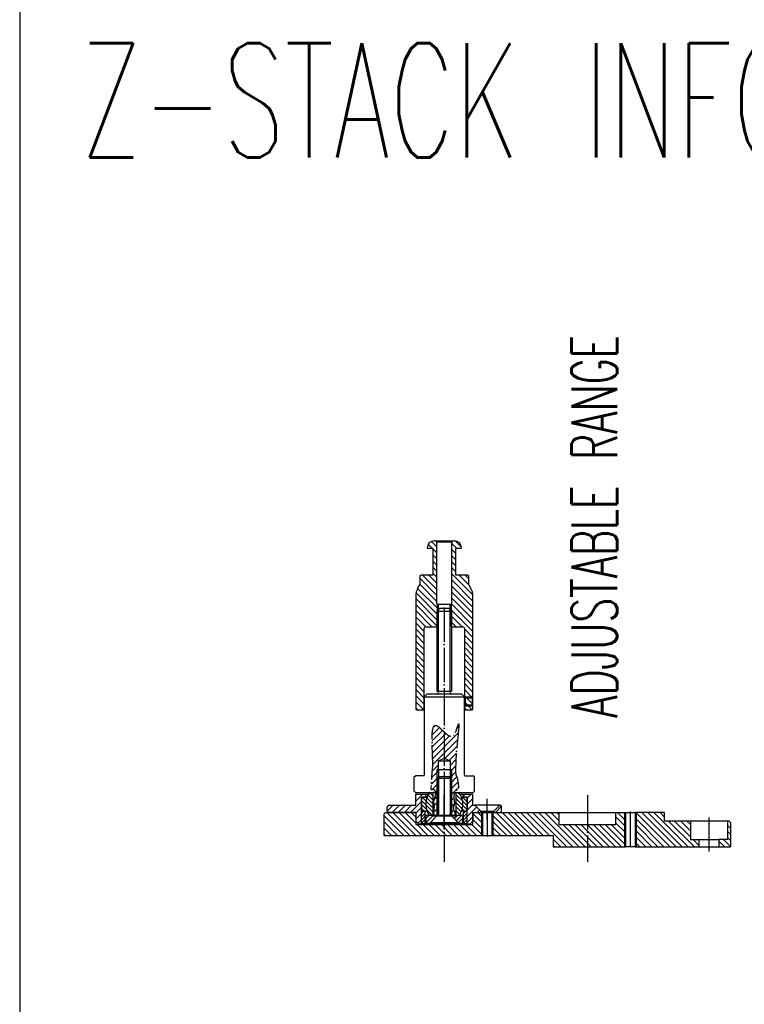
# Model space of a CAD drawing. Extents: x -1763 to 4575, y -3429 to 1051.
# Tile 3 of 174: x -700 to -447, y -2518 to -2174. Entities that reach past the tile are written whole.
import ezdxf

# ---------------------------------------------------------------- set-up
doc = ezdxf.new("R2010")
doc.units = 0
doc.linetypes.add('DOT_CENTER', pattern=[14, 12, -1, 0, -1])
doc.layers.add('1', color=7, linetype='CONTINUOUS')
doc.styles.add('CONVERTER_1', font='txt.shx', dxfattribs={"width": 0.63})
pattern_1 = [(135, (-1142.240062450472, -11457.86251876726), (-0.7071067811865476, -0.7071067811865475), [])]
pattern_2 = [(45, (-1142.240062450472, -11457.86251876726), (-0.565685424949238, 0.565685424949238), [])]
pattern_3 = [(45, (-1273.451088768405, -11577.19041191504), (-0.7071067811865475, 0.7071067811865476), [])]
pattern_4 = [(45, (-1106.595307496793, -11706.07448214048), (-1.0606601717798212, 1.0606601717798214), [])]
pattern_5 = [(135, (-1142.240062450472, -11457.86251876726), (-1.0606601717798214, -1.0606601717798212), [])]

# ---------------------------------------------------------------- blocks, each defined once
blk = doc.blocks.new('TEXT__610', base_point=(-2000, -2800))
at = {"layer": '1', "color": 7, "linetype": 'CONTINUOUS'}
for p, q in [((-700, -900), (-699.9999999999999, -2200)), ((-699.9999999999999, -2200), (-700, -2940))]:
    blk.add_line(p, q, dxfattribs=at)
blk = doc.blocks.new('Z-STACK', base_point=(-660.9662464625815, -2583.473641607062))
at = {"layer": '1', "linetype": 'CONTINUOUS'}
h = blk.add_hatch(dxfattribs=at)
h.set_pattern_fill('USER', color=3, scale=1.5, angle=135, pattern_type=0)
h.set_pattern_definition(pattern_5)
edge = h.paths.add_edge_path()
edge.add_line((-555.7027139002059, -2367.710077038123), (-559.7027139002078, -2367.710077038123))
edge.add_arc((-559.7027139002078, -2368.210077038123), 0.5, 90, 180)
edge.add_line((-560.2027139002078, -2368.210077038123), (-560.2027139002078, -2371.085205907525))
edge.add_line((-560.2027139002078, -2371.085205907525), (-560.7988663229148, -2372.117772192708))
edge.add_arc((-555.6027139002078, -2375.117772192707), 5.999999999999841, 150.00000000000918, 180)
edge.add_line((-561.6027139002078, -2375.117772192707), (-561.6027139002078, -2414.510077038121))
edge.add_line((-561.6027139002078, -2414.510077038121), (-561.3027139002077, -2414.810077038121))
edge.add_line((-561.3027139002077, -2414.810077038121), (-558.9027139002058, -2414.810077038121))
edge.add_line((-558.9027139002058, -2414.810077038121), (-558.602713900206, -2414.510077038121))
edge.add_line((-558.602713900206, -2414.510077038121), (-558.602713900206, -2386.210077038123))
edge.add_arc((-558.3027139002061, -2386.210077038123), 0.3000000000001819, 450, 540, ccw=False)
edge.add_line((-558.3027139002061, -2385.910077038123), (-554.2027139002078, -2385.910077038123))
edge.add_line((-554.2027139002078, -2385.910077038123), (-553.7027139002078, -2385.410077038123))
edge.add_line((-553.7027139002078, -2385.410077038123), (-553.7027139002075, -2377.910077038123))
edge.add_line((-553.7027139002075, -2377.910077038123), (-554.1027139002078, -2377.910077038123))
edge.add_line((-554.1027139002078, -2377.910077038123), (-554.2027139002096, -2377.910077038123))
edge.add_line((-554.2027139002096, -2377.910077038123), (-554.2027139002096, -2356.210077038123))
edge.add_line((-554.2027139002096, -2356.210077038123), (-554.7027139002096, -2355.710077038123))
edge.add_line((-554.7027139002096, -2355.710077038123), (-555.1027139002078, -2355.710077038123))
edge.add_arc((-555.1027139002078, -2358.210077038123), 2.5, 90, 179.9999999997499)
edge.add_line((-557.6027139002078, -2358.210077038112), (-557.4027139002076, -2358.410077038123))
edge.add_line((-557.4027139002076, -2358.410077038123), (-555.6027139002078, -2358.410077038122))
edge.add_line((-555.6027139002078, -2358.410077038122), (-555.6027139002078, -2367.710077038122))
edge.add_line((-555.6027139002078, -2367.710077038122), (-555.7027139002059, -2367.710077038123))
h = blk.add_hatch(dxfattribs=at)
h.set_pattern_fill('USER', color=3, scale=1.5, angle=135, pattern_type=0)
h.set_pattern_definition(pattern_5)
edge = h.paths.add_edge_path()
edge.add_line((-543.5027139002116, -2367.710077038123), (-547.5027139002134, -2367.710077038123))
edge.add_line((-547.5027139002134, -2367.710077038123), (-547.6027139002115, -2367.710077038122))
edge.add_line((-547.6027139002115, -2367.710077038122), (-547.6027139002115, -2358.410077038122))
edge.add_line((-547.6027139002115, -2358.410077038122), (-545.8027139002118, -2358.410077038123))
edge.add_line((-545.8027139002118, -2358.410077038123), (-545.6027139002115, -2358.210077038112))
edge.add_arc((-548.1027139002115, -2358.210077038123), 2.5, 2.5013e-10, 90)
edge.add_line((-548.1027139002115, -2355.710077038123), (-548.5027139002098, -2355.710077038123))
edge.add_line((-548.5027139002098, -2355.710077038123), (-549.0027139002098, -2356.210077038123))
edge.add_line((-549.0027139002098, -2356.210077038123), (-549.0027139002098, -2377.910077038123))
edge.add_line((-549.0027139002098, -2377.910077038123), (-549.1027139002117, -2377.910077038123))
edge.add_line((-549.1027139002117, -2377.910077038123), (-549.5027139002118, -2377.910077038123))
edge.add_line((-549.5027139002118, -2377.910077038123), (-549.5027139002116, -2385.410077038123))
edge.add_line((-549.5027139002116, -2385.410077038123), (-549.0027139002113, -2385.910077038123))
edge.add_line((-549.0027139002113, -2385.910077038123), (-544.9027139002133, -2385.910077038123))
edge.add_arc((-544.9027139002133, -2386.210077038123), 0.2999999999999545, 360, 450, ccw=False)
edge.add_line((-544.6027139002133, -2386.210077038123), (-544.6027139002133, -2414.510077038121))
edge.add_line((-544.6027139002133, -2414.510077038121), (-544.3027139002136, -2414.810077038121))
edge.add_line((-544.3027139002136, -2414.810077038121), (-541.9027139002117, -2414.810077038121))
edge.add_line((-541.9027139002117, -2414.810077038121), (-541.6027139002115, -2414.510077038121))
edge.add_line((-541.6027139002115, -2414.510077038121), (-541.6027139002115, -2375.117772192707))
edge.add_arc((-547.6027139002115, -2375.117772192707), 6, 0, 29.99999999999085)
edge.add_line((-542.4065614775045, -2372.117772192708), (-543.0027139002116, -2371.085205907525))
edge.add_line((-543.0027139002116, -2371.085205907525), (-543.0027139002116, -2368.210077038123))
edge.add_arc((-543.5027139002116, -2368.210077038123), 0.5, 0, 90)
h = blk.add_hatch(dxfattribs=at)
h.set_pattern_fill('USER', color=1, scale=1.5, angle=45, pattern_type=0)
h.set_pattern_definition([(45, (-1142.240062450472, -11457.86251876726), (-1.0606601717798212, 1.0606601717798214), [])])
h.paths.add_polyline_path([(-542.1027139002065, -2410.710077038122), (-541.8027139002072, -2410.710077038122), (-541.8027139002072, -2410.410077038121), (-542.1027139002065, -2410.410077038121), (-544.302713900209, -2410.410077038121), (-544.302713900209, -2410.710077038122)])
h = blk.add_hatch(dxfattribs=at)
h.set_pattern_fill('USER', color=1, scale=1.5, angle=45, pattern_type=0)
h.set_pattern_definition([(45, (-1114.795667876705, -11416.75763829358), (-1.0606601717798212, 1.0606601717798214), [])])
h.paths.add_polyline_path([(-542.1027139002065, -2413.410077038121), (-541.8027139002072, -2413.410077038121), (-541.8027139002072, -2413.110077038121), (-542.1027139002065, -2413.110077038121), (-544.302713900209, -2413.110077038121), (-544.302713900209, -2413.410077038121)])
h = blk.add_hatch(dxfattribs=at)
h.set_pattern_fill('USER', color=1, scale=1.5, angle=45, pattern_type=0)
h.set_pattern_definition([(45, (-910.5536839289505, -11564.75043073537), (-1.0606601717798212, 1.0606601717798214), [])])
edge = h.paths.add_edge_path()
edge.add_line((-554.9025561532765, -2451.810077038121), (-554.2027139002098, -2451.810077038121))
edge.add_line((-554.2027139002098, -2451.810077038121), (-553.6027139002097, -2451.210077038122))
edge.add_line((-553.6027139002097, -2451.210077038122), (-553.6027139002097, -2435.660077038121))
edge.add_line((-553.6027139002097, -2435.660077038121), (-553.6027139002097, -2432.660077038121))
edge.add_line((-553.6027139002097, -2432.660077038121), (-551.6027139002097, -2431.716701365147))
edge.add_line((-551.6027139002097, -2431.716701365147), (-549.6027139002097, -2432.660077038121))
edge.add_line((-549.6027139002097, -2432.660077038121), (-549.6027139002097, -2451.210077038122))
edge.add_line((-549.6027139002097, -2451.210077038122), (-549.0027139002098, -2451.810077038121))
edge.add_line((-549.0027139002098, -2451.810077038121), (-548.1531259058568, -2451.810077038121))
edge.add_spline(control_points=[(-548.1531259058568, -2451.810077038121), (-547.6066149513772, -2451.1724306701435), (-548.0724935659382, -2450.286858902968), (-548.5536915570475, -2449.1294806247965), (-548.3050991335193, -2448.335383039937), (-548.0369512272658, -2447.6553442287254), (-548.0709164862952, -2446.897299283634), (-548.2888379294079, -2445.808047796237), (-548.3392014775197, -2444.335600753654), (-547.707784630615, -2443.0549324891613), (-547.0601660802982, -2442.599644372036), (-546.7197051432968, -2442.3461074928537), (-546.5646766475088, -2441.6347535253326), (-546.8816474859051, -2440.4261789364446), (-546.7398085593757, -2439.035333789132), (-547.4540218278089, -2437.9549722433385), (-547.7073741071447, -2436.623794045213), (-547.6684862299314, -2434.4636008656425), (-547.5082166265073, -2431.4422974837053), (-547.2527510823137, -2428.0171039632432), (-546.8436048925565, -2424.726789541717), (-546.8561872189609, -2422.0004168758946), (-546.2571323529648, -2420.4789485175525), (-546.7463563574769, -2419.393546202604), (-546.9708337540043, -2421.2462662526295), (-547.4642113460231, -2422.043921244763), (-547.981358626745, -2423.483925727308), (-549.2187603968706, -2424.2187085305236), (-550.5005051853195, -2423.5777426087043), (-551.5775961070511, -2422.636029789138), (-552.6897079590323, -2421.5247597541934), (-553.6158016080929, -2420.64309560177), (-554.7658423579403, -2419.973516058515), (-555.7852892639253, -2421.1826571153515), (-555.8021001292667, -2423.1491564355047), (-555.9069242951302, -2425.9488004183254), (-555.7697539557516, -2429.1696218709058), (-555.6829736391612, -2432.2108254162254), (-555.6084339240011, -2434.3514085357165), (-555.7623356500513, -2435.7281903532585), (-555.8980520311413, -2436.9792981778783), (-555.951946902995, -2438.7301629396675), (-556.1249463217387, -2440.5992773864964), (-556.1015647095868, -2441.8147810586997), (-556.3010116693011, -2442.6429418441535), (-555.7355193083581, -2442.796393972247), (-555.1957018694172, -2442.445422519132), (-554.6337237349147, -2443.2781508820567), (-554.5380532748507, -2444.2791340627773), (-554.8900240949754, -2445.495713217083), (-555.2974848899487, -2446.6737528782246), (-555.1814824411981, -2447.8175573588), (-554.9278638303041, -2449.501297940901), (-555.5986791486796, -2450.854227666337), (-554.9025561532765, -2451.810077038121)], knot_values=[0, 0, 0, 0, 1.9498316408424, 2.89553066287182, 3.6129098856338, 4.35755221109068, 5.08230400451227, 5.8378225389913, 7.70428766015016, 9.42948111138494, 9.77185134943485, 10.08690605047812, 10.67119081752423, 11.78194128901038, 13.8645257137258, 14.57980330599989, 15.58535210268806, 17.86284220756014, 21.05866587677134, 24.66298182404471, 28.15802834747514, 31.02408407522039, 32.7414443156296, 32.97494305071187, 34.01228434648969, 35.58225840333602, 37.03595200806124, 38.19579368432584, 39.41195732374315, 40.95146204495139, 42.59340975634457, 44.02719252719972, 45.01180051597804, 45.94910358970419, 47.98517825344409, 50.89659140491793, 54.3573261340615, 57.64520978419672, 60.03589846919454, 60.76071429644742, 61.79985671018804, 63.80513068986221, 66.0567646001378, 67.25514076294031, 67.76474027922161, 68.1332216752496, 68.69109814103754, 69.42432047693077, 70.47422845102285, 71.80601103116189, 73.13628110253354, 74.17243416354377, 75.20480206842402, 78.2249135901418, 78.2249135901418, 78.2249135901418, 78.2249135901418], degree=3, periodic=0)
h = blk.add_hatch(dxfattribs=at)
h.set_pattern_fill('USER', color=1, scale=1.5, angle=45, pattern_type=0)
h.set_pattern_definition(pattern_4)
h.paths.add_polyline_path([(-571.6027139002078, -2448.660077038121), (-571.1027139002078, -2448.160077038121), (-561.6027139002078, -2448.160077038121), (-561.6027139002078, -2444.260077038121), (-558.1027139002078, -2444.260077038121), (-558.1027139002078, -2445.260077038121), (-559.6027139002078, -2445.260077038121), (-559.6027139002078, -2454.660077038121), (-560.6027139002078, -2454.660077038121), (-561.6027139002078, -2453.660077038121), (-561.6027139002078, -2450.660077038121), (-571.1027139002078, -2450.660077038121), (-571.6027139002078, -2450.160077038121)])
h = blk.add_hatch(dxfattribs=at)
h.set_pattern_fill('USER', color=1, angle=135, pattern_type=0)
h.set_pattern_definition(pattern_1)
edge = h.paths.add_edge_path()
edge.add_line((-557.6027139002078, -2450.260077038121), (-559.1027139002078, -2450.260077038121))
edge.add_line((-559.1027139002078, -2450.260077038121), (-559.6027139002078, -2449.760077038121))
edge.add_line((-559.6027139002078, -2449.760077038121), (-559.6027139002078, -2445.760077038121))
edge.add_line((-559.6027139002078, -2445.760077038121), (-559.1027139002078, -2445.260077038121))
edge.add_line((-559.1027139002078, -2445.260077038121), (-557.6027139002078, -2445.260077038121))
edge.add_arc((-551.6027139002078, -2447.760077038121), 6.5, 157.38013505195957, -157.38013505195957)
h = blk.add_hatch(dxfattribs=at)
h.set_pattern_fill('USER', color=1, angle=135, pattern_type=0)
h.set_pattern_definition(pattern_1)
edge = h.paths.add_edge_path()
edge.add_line((-555.6027139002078, -2451.760077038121), (-556.7261892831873, -2451.760077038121))
edge.add_arc((-551.6027139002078, -2447.760077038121), 6.5, 202.61986494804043, 217.9798724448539, ccw=False)
edge.add_arc((-551.6027139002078, -2447.760077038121), 6.5, 517.3801350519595, 202.61986494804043, ccw=False)
edge.add_arc((-551.6027139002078, -2447.760077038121), 6.499999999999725, 502.02012755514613, 517.3801350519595, ccw=False)
edge.add_line((-556.7261892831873, -2443.760077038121), (-555.6027139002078, -2443.760077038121))
edge.add_line((-555.6027139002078, -2443.760077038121), (-555.6027139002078, -2451.760077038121))
h = blk.add_hatch(dxfattribs=at)
h.set_pattern_fill('USER', color=1, angle=135, pattern_type=0)
h.set_pattern_definition(pattern_1)
edge = h.paths.add_edge_path()
edge.add_line((-546.4792385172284, -2451.760077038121), (-547.6027139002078, -2451.760077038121))
edge.add_line((-547.6027139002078, -2451.760077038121), (-547.6027139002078, -2443.760077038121))
edge.add_line((-547.6027139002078, -2443.760077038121), (-546.4792385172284, -2443.760077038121))
edge.add_arc((-551.6027139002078, -2447.760077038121), 6.5, 382.61986494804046, 397.97987244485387, ccw=False)
edge.add_arc((-551.6027139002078, -2447.760077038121), 6.5, 337.38013505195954, 382.61986494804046, ccw=False)
edge.add_arc((-551.6027139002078, -2447.760077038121), 6.499999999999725, 322.02012755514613, 337.38013505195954, ccw=False)
h = blk.add_hatch(dxfattribs=at)
h.set_pattern_fill('USER', color=1, angle=135, pattern_type=0)
h.set_pattern_definition(pattern_1)
edge = h.paths.add_edge_path()
edge.add_line((-544.1027139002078, -2450.260077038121), (-545.6027139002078, -2450.260077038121))
edge.add_arc((-551.6027139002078, -2447.760077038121), 6.5, -22.61986494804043, 22.61986494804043)
edge.add_line((-545.6027139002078, -2445.260077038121), (-544.1027139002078, -2445.260077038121))
edge.add_line((-544.1027139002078, -2445.260077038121), (-543.6027139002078, -2445.760077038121))
edge.add_line((-543.6027139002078, -2445.760077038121), (-543.6027139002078, -2449.760077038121))
edge.add_line((-543.6027139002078, -2449.760077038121), (-544.1027139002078, -2450.260077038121))
h = blk.add_hatch(dxfattribs=at)
h.set_pattern_fill('USER', color=1, scale=1.5, angle=45, pattern_type=0)
h.set_pattern_definition(pattern_4)
h.paths.add_polyline_path([(-543.6027139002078, -2445.260077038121), (-545.1027139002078, -2445.260077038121), (-545.1027139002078, -2444.260077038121), (-541.6027139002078, -2444.260077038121), (-541.6027139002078, -2448.160077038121), (-540.9527139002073, -2448.160077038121), (-538.8527139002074, -2450.260077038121), (-538.8527139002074, -2450.660077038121), (-541.6027139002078, -2450.660077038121), (-541.6027139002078, -2453.660077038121), (-542.6027139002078, -2454.660077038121), (-543.6027139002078, -2454.660077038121)])
h = blk.add_hatch(dxfattribs=at)
h.set_pattern_fill('USER', color=1, scale=0.8, angle=45, pattern_type=0)
h.set_pattern_definition(pattern_2)
h.paths.add_polyline_path([(-558.3027139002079, -2454.660077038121), (-559.6027139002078, -2454.660077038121), (-559.6027139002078, -2450.260077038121), (-558.3027139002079, -2450.260077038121)])
h = blk.add_hatch(dxfattribs=at)
h.set_pattern_fill('USER', color=1, scale=0.8, angle=45, pattern_type=0)
h.set_pattern_definition(pattern_2)
h.paths.add_polyline_path([(-543.6027139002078, -2454.660077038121), (-544.9027139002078, -2454.660077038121), (-544.9027139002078, -2450.260077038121), (-543.6027139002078, -2450.260077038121)])
h = blk.add_hatch(dxfattribs=at)
h.set_pattern_fill('USER', color=1, scale=1.5, angle=45, pattern_type=0)
h.set_pattern_definition(pattern_4)
h.paths.add_polyline_path([(-532.2527139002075, -2448.160077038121), (-532.1027139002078, -2448.160077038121), (-531.6027139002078, -2448.660077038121), (-531.6027139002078, -2450.160077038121), (-532.1027139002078, -2450.660077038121), (-534.3527139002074, -2450.660077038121), (-534.3527139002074, -2450.260077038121)])
h = blk.add_hatch(dxfattribs=at)
h.set_pattern_fill('USER', color=4, scale=1.5, angle=135, pattern_type=0)
h.set_pattern_definition(pattern_5)
h.paths.add_polyline_path([(-538.2527139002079, -2458.660077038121), (-572.6027139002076, -2458.660077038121), (-572.6027139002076, -2451.160077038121), (-572.1027139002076, -2450.660077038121), (-561.6027139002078, -2450.660077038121), (-561.6027139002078, -2454.860077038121), (-541.6027139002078, -2454.860077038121), (-541.6027139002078, -2450.660077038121), (-538.2527139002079, -2450.660077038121)])
h = blk.add_hatch(dxfattribs=at)
h.set_pattern_fill('USER', color=1, angle=45, pattern_type=0)
h.set_pattern_definition(pattern_3)
h.paths.add_polyline_path([(-554.4027139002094, -2452.060077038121), (-556.7027139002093, -2454.360077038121), (-558.0027139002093, -2454.360077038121), (-558.0027139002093, -2451.76007703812), (-554.4027139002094, -2451.760077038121)])
h = blk.add_hatch(dxfattribs=at)
h.set_pattern_fill('USER', color=1, angle=45, pattern_type=0)
h.set_pattern_definition(pattern_3)
h.paths.add_polyline_path([(-545.2027139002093, -2451.760077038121), (-545.2027139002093, -2454.360077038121), (-546.5027139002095, -2454.360077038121), (-548.8027139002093, -2452.060077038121), (-548.8027139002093, -2451.760077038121)])
h = blk.add_hatch(dxfattribs=at)
h.set_pattern_fill('USER', color=4, scale=1.5, angle=135, pattern_type=0)
h.set_pattern_definition(pattern_5)
h.paths.add_polyline_path([(-488.6027139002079, -2462.660077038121), (-513.6027139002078, -2462.660077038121), (-513.6027139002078, -2458.660077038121), (-534.9527139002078, -2458.660077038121), (-534.9527139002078, -2450.660077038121), (-511.6027139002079, -2450.660077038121), (-511.6027139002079, -2454.860077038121), (-491.6027139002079, -2454.860077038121), (-491.6027139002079, -2450.660077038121), (-488.6027139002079, -2450.660077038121)])
h = blk.add_hatch(dxfattribs=at)
h.set_pattern_fill('USER', color=4, scale=1.5, angle=135, pattern_type=0)
h.set_pattern_definition(pattern_5)
h.paths.add_polyline_path([(-488.2527139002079, -2450.660077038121), (-488.6027139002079, -2450.660077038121), (-488.6027139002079, -2462.660077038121), (-488.2527139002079, -2462.660077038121)])
h = blk.add_hatch(dxfattribs=at)
h.set_pattern_fill('USER', color=4, scale=1.5, angle=135, pattern_type=0)
h.set_pattern_definition(pattern_5)
h.paths.add_polyline_path([(-484.6027139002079, -2450.660077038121), (-484.9527139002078, -2450.660077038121), (-484.952713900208, -2462.660077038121), (-484.6027139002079, -2462.660077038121)])
h = blk.add_hatch(dxfattribs=at)
h.set_pattern_fill('USER', color=4, scale=1.5, angle=135, pattern_type=0)
h.set_pattern_definition(pattern_5)
h.paths.add_polyline_path([(-465.6027139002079, -2453.660077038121), (-474.6027139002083, -2453.660077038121), (-474.6027139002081, -2450.660077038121), (-484.6027139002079, -2450.660077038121), (-484.6027139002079, -2462.660077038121), (-462.6027139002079, -2462.660077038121), (-462.6027139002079, -2460.160077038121), (-465.6027139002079, -2460.160077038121)])
h = blk.add_hatch(dxfattribs=at)
h.set_pattern_fill('USER', color=4, scale=1.5, angle=135, pattern_type=0)
h.set_pattern_definition(pattern_5)
h.paths.add_polyline_path([(-452.6027139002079, -2460.160077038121), (-455.6027139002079, -2460.160077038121), (-455.6027139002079, -2462.660077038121), (-451.6027139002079, -2462.660077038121), (-451.6027139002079, -2454.160077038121), (-452.1027139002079, -2453.660077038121), (-452.6027139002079, -2453.660077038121)])
at = {"layer": '1', "color": 3, "linetype": 'CONTINUOUS'}
for p, q in [((-555.1027139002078, -2355.710077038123), (-554.7027139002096, -2355.710077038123)), ((-554.7027139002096, -2355.710077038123), (-551.6027139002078, -2355.710077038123)), ((-554.2027139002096, -2356.210077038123), (-554.7027139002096, -2355.710077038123)), ((-554.2027139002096, -2377.910077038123), (-554.2027139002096, -2356.210077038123)), ((-551.6027139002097, -2356.210077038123), (-554.2027139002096, -2356.210077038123)), ((-551.6027139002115, -2355.710077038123), (-548.5027139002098, -2355.710077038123)), ((-549.0027139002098, -2356.210077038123), (-551.6027139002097, -2356.210077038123)), ((-549.0027139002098, -2356.210077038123), (-548.5027139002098, -2355.710077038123)), ((-549.0027139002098, -2377.910077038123), (-549.0027139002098, -2356.210077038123)), ((-548.5027139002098, -2355.710077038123), (-548.1027139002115, -2355.710077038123)), ((-557.6027139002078, -2358.210077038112), (-557.6027139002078, -2358.210077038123)), ((-557.6027139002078, -2358.210077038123), (-557.6027139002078, -2358.210077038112)), ((-557.6027139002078, -2358.210077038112), (-557.4027139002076, -2358.410077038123)), ((-555.6027139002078, -2358.410077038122), (-557.4027139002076, -2358.410077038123)), ((-555.6027139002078, -2358.410077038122), (-555.6027139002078, -2367.710077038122)), ((-545.8027139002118, -2358.410077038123), (-547.6027139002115, -2358.410077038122)), ((-547.6027139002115, -2367.710077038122), (-547.6027139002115, -2358.410077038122)), ((-545.8027139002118, -2358.410077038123), (-545.6027139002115, -2358.210077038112)), ((-545.6027139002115, -2358.210077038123), (-545.6027139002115, -2358.210077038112)), ((-545.6027139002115, -2358.210077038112), (-545.6027139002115, -2358.210077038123)), ((-555.7027139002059, -2367.710077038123), (-559.7027139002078, -2367.710077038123)), ((-555.6027139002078, -2367.710077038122), (-555.7027139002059, -2367.710077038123)), ((-555.6027139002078, -2367.710077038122), (-555.6027139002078, -2367.710077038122)), ((-555.6027139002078, -2367.710077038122), (-555.6027139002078, -2367.710077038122)), ((-555.6027139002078, -2367.710077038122), (-555.6027139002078, -2367.710077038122)), ((-555.6027139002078, -2367.710077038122), (-555.6027139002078, -2367.710077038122)), ((-547.5027139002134, -2367.710077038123), (-547.6027139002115, -2367.710077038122)), ((-547.6027139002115, -2367.710077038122), (-547.6027139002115, -2367.710077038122)), ((-547.6027139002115, -2367.710077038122), (-547.6027139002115, -2367.710077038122)), ((-547.6027139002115, -2367.710077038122), (-547.6027139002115, -2367.710077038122)), ((-547.6027139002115, -2367.710077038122), (-547.6027139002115, -2367.710077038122)), ((-543.5027139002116, -2367.710077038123), (-547.5027139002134, -2367.710077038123)), ((-560.7988663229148, -2372.117772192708), (-560.2027139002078, -2371.085205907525)), ((-560.2027139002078, -2368.210077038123), (-560.2027139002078, -2371.085205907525)), ((-543.0027139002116, -2371.085205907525), (-543.0027139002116, -2368.210077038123)), ((-543.0027139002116, -2371.085205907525), (-542.4065614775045, -2372.117772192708)), ((-561.6027139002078, -2374.510077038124), (-561.6027139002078, -2374.563535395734)), ((-541.6027139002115, -2374.563535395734), (-541.6027139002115, -2374.510077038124)), ((-561.6027139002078, -2375.117772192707), (-561.6027139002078, -2414.510077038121)), ((-554.2027139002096, -2377.910077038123), (-554.1027139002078, -2377.910077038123)), ((-554.1027139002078, -2377.910077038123), (-554.1027139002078, -2385.810077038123)), ((-554.1027139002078, -2377.910077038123), (-553.7027139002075, -2377.910077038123)), ((-553.7027139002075, -2377.910077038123), (-553.7027139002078, -2385.410077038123)), ((-553.7027139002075, -2377.910077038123), (-549.5027139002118, -2377.910077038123)), ((-549.5027139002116, -2385.410077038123), (-549.5027139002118, -2377.910077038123)), ((-549.5027139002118, -2377.910077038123), (-549.1027139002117, -2377.910077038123)), ((-549.1027139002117, -2377.910077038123), (-549.0027139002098, -2377.910077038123)), ((-549.1027139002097, -2385.810077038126), (-549.1027139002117, -2377.910077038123)), ((-541.6027139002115, -2414.510077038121), (-541.6027139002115, -2375.117772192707)), ((-558.602713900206, -2414.510077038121), (-558.602713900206, -2386.210077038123)), ((-554.2027139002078, -2385.910077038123), (-558.3027139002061, -2385.910077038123)), ((-554.2027139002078, -2385.910077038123), (-553.7027139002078, -2385.410077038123)), ((-549.0027139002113, -2385.910077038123), (-549.5027139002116, -2385.410077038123)), ((-544.9027139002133, -2385.910077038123), (-549.0027139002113, -2385.910077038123)), ((-544.6027139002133, -2386.210077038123), (-544.6027139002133, -2414.510077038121)), ((-561.6027139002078, -2414.510077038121), (-561.3027139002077, -2414.810077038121)), ((-561.3027139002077, -2414.810077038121), (-558.9027139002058, -2414.810077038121)), ((-558.9027139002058, -2414.810077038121), (-558.602713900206, -2414.510077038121)), ((-544.6027139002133, -2414.510077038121), (-544.3027139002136, -2414.810077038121)), ((-544.3027139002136, -2414.810077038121), (-541.9027139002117, -2414.810077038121)), ((-541.9027139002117, -2414.810077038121), (-541.6027139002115, -2414.510077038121))]:
    blk.add_line(p, q, dxfattribs=at)
at = {"layer": '1', "color": 7, "linetype": 'CONTINUOUS'}
for p, q in [((-554.1027139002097, -2380.310077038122), (-553.1027139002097, -2379.310077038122)), ((-554.1027139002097, -2380.310077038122), (-549.1027139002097, -2380.310077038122)), ((-554.1027139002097, -2408.210077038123), (-554.1027139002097, -2380.310077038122)), ((-553.1027139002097, -2379.310077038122), (-550.1027139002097, -2379.310077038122)), ((-549.1027139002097, -2380.310077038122), (-550.1027139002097, -2379.310077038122)), ((-549.1027139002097, -2380.310077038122), (-549.1027139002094, -2408.210077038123)), ((-554.1027139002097, -2408.210077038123), (-551.6027139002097, -2408.210077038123)), ((-551.6027139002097, -2408.210077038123), (-549.1027139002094, -2408.210077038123)), ((-557.6027139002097, -2409.210077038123), (-558.6027139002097, -2410.210077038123)), ((-558.6027139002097, -2410.210077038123), (-544.6027139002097, -2410.210077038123)), ((-558.6027139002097, -2410.210077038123), (-558.6027139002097, -2437.610077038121)), ((-557.6027139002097, -2409.210077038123), (-554.1027139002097, -2409.210077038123)), ((-554.1027139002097, -2409.210077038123), (-545.6027139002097, -2409.210077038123)), ((-545.6027139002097, -2409.210077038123), (-544.6027139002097, -2410.210077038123)), ((-544.6027139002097, -2437.610077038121), (-544.6027139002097, -2410.210077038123)), ((-544.302713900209, -2410.410077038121), (-544.6027139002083, -2410.710077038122)), ((-544.6027139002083, -2410.710077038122), (-544.6027139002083, -2413.110077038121)), ((-544.302713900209, -2410.710077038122), (-544.6027139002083, -2410.710077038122)), ((-544.302713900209, -2410.410077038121), (-544.302713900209, -2410.710077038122)), ((-542.1027139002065, -2410.410077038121), (-544.302713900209, -2410.410077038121)), ((-542.1027139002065, -2410.710077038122), (-544.302713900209, -2410.710077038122)), ((-544.302713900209, -2410.710077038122), (-544.302713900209, -2413.110077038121)), ((-541.8027139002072, -2410.410077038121), (-542.1027139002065, -2410.410077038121)), ((-541.8027139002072, -2410.710077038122), (-542.1027139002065, -2410.710077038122)), ((-541.6027139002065, -2410.610077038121), (-541.8027139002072, -2410.410077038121)), ((-541.8027139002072, -2410.710077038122), (-541.8027139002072, -2410.410077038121)), ((-541.8027139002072, -2413.110077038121), (-541.8027139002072, -2410.710077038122)), ((-541.6027139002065, -2413.210077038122), (-541.6027139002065, -2410.610077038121)), ((-544.6027139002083, -2413.110077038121), (-544.302713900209, -2413.410077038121)), ((-544.302713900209, -2413.110077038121), (-544.6027139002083, -2413.110077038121)), ((-542.1027139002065, -2413.110077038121), (-544.302713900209, -2413.110077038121)), ((-544.302713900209, -2413.110077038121), (-544.302713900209, -2413.410077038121)), ((-544.302713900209, -2413.410077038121), (-542.1027139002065, -2413.410077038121)), ((-541.8027139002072, -2413.110077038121), (-542.1027139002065, -2413.110077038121)), ((-542.1027139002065, -2413.410077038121), (-541.8027139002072, -2413.410077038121)), ((-541.8027139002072, -2413.410077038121), (-541.8027139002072, -2413.110077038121)), ((-541.8027139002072, -2413.410077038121), (-541.6027139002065, -2413.210077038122)), ((-553.6027139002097, -2432.660077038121), (-551.6027139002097, -2431.716701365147)), ((-553.6027139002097, -2435.660077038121), (-553.6027139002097, -2432.660077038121)), ((-553.6027139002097, -2432.660077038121), (-549.6027139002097, -2432.660077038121)), ((-551.6027139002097, -2431.716701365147), (-549.6027139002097, -2432.660077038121)), ((-549.6027139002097, -2432.660077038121), (-549.6027139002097, -2451.210077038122)), ((-553.6027139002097, -2435.660077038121), (-554.1027139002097, -2435.660077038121)), ((-553.6027139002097, -2435.660077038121), (-553.6027139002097, -2451.210077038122)), ((-553.6027139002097, -2435.660077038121), (-549.6027139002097, -2435.660077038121)), ((-549.6027139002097, -2435.660077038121), (-549.1027139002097, -2435.660077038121)), ((-562.1027139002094, -2438.210077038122), (-561.7027139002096, -2437.810077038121)), ((-562.1027139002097, -2443.260077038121), (-562.1027139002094, -2438.210077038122)), ((-558.8027139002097, -2437.810077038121), (-561.7027139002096, -2437.810077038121)), ((-554.1027139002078, -2438.764884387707), (-553.6027139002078, -2438.264884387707)), ((-549.1027139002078, -2438.764884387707), (-554.1027139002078, -2438.764884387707)), ((-554.1027139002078, -2438.764884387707), (-554.1027139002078, -2450.964884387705)), ((-553.6027139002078, -2438.264884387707), (-553.6027139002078, -2438.764884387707)), ((-549.6027139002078, -2438.264884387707), (-553.6027139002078, -2438.264884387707)), ((-553.6027139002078, -2438.764884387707), (-553.6027139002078, -2450.964884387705)), ((-549.6027139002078, -2438.264884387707), (-549.6027139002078, -2438.764884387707)), ((-549.1027139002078, -2438.764884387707), (-549.6027139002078, -2438.264884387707)), ((-549.6027139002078, -2438.764884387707), (-549.6027139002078, -2450.964884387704)), ((-549.1027139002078, -2438.764884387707), (-549.1027139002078, -2450.964884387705)), ((-544.4027139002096, -2437.810077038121), (-541.5027139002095, -2437.810077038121)), ((-541.1027139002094, -2438.210077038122), (-541.5027139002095, -2437.810077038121)), ((-541.1027139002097, -2443.260077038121), (-541.1027139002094, -2438.210077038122)), ((-562.1027139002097, -2443.260077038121), (-561.7027139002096, -2443.660077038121)), ((-541.1027139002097, -2443.260077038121), (-541.5027139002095, -2443.660077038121)), ((-561.7027139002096, -2443.660077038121), (-555.6027139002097, -2443.660077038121)), ((-561.6027139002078, -2444.260077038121), (-558.1027139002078, -2444.260077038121)), ((-561.6027139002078, -2448.160077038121), (-561.6027139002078, -2444.260077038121)), ((-559.6027139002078, -2445.260077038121), (-558.1027139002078, -2445.260077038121)), ((-559.6027139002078, -2454.660077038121), (-559.6027139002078, -2445.260077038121)), ((-559.1027139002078, -2445.260077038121), (-559.6027139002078, -2445.760077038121)), ((-559.6027139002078, -2445.760077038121), (-559.6027139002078, -2449.760077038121)), ((-557.6027139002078, -2445.260077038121), (-559.1027139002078, -2445.260077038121)), ((-558.1027139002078, -2444.260077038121), (-558.1027139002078, -2445.260077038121)), ((-558.1027139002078, -2444.260077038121), (-557.0799394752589, -2444.260077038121)), ((-558.1027139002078, -2445.260077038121), (-557.6027139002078, -2445.260077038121)), ((-555.6027139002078, -2443.760077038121), (-556.7261892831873, -2443.760077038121)), ((-554.9269625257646, -2443.660077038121), (-555.6027139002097, -2443.660077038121)), ((-555.6027139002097, -2443.660077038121), (-555.6027139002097, -2451.810077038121)), ((-554.6027139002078, -2443.760077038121), (-555.6027139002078, -2443.760077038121)), ((-555.6027139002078, -2443.760077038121), (-555.6027139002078, -2451.760077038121)), ((-547.6027139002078, -2443.760077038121), (-548.6027139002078, -2443.760077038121)), ((-547.9575693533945, -2443.660077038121), (-547.6027139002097, -2443.660077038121)), ((-547.6027139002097, -2443.660077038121), (-541.5027139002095, -2443.660077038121)), ((-547.6027139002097, -2443.660077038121), (-547.6027139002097, -2451.810077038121)), ((-546.4792385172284, -2443.760077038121), (-547.6027139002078, -2443.760077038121)), ((-547.6027139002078, -2443.760077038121), (-547.6027139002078, -2451.760077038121)), ((-546.1254883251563, -2444.260077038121), (-545.1027139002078, -2444.260077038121)), ((-545.6027139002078, -2445.260077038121), (-545.1027139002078, -2445.260077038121)), ((-545.6027139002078, -2445.260077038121), (-544.1027139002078, -2445.260077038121)), ((-545.1027139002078, -2444.260077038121), (-545.1027139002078, -2445.260077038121)), ((-545.1027139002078, -2444.260077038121), (-541.6027139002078, -2444.260077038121)), ((-543.6027139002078, -2445.260077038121), (-545.1027139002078, -2445.260077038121)), ((-544.1027139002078, -2445.260077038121), (-543.6027139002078, -2445.760077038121)), ((-543.6027139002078, -2454.660077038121), (-543.6027139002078, -2445.260077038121)), ((-543.6027139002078, -2445.760077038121), (-543.6027139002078, -2449.760077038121)), ((-541.6027139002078, -2448.160077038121), (-541.6027139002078, -2444.260077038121)), ((-571.1027139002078, -2448.160077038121), (-571.6027139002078, -2448.660077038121)), ((-571.6027139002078, -2450.160077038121), (-571.6027139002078, -2448.660077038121)), ((-571.1027139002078, -2450.660077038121), (-571.6027139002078, -2450.160077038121)), ((-571.1027139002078, -2448.160077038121), (-561.6027139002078, -2448.160077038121)), ((-559.6027139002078, -2449.760077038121), (-559.1027139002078, -2450.260077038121)), ((-559.6027139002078, -2454.660077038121), (-559.6027139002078, -2450.260077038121)), ((-558.3027139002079, -2450.260077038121), (-559.6027139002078, -2450.260077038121)), ((-559.1027139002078, -2450.260077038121), (-557.6027139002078, -2450.260077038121)), ((-558.3027139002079, -2454.660077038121), (-558.3027139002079, -2450.260077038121)), ((-544.1027139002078, -2450.260077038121), (-545.6027139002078, -2450.260077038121)), ((-544.9027139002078, -2454.660077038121), (-544.9027139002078, -2450.260077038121)), ((-543.6027139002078, -2450.260077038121), (-544.9027139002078, -2450.260077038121)), ((-543.6027139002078, -2449.760077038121), (-544.1027139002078, -2450.260077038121)), ((-543.6027139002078, -2454.660077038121), (-543.6027139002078, -2450.260077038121)), ((-541.6027139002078, -2448.160077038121), (-540.9527139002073, -2448.160077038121)), ((-538.8527139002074, -2450.260077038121), (-540.9527139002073, -2448.160077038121)), ((-532.2527139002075, -2448.160077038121), (-540.9527139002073, -2448.160077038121)), ((-538.8527139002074, -2450.660077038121), (-538.8527139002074, -2450.260077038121)), ((-538.8527139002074, -2450.260077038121), (-534.3527139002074, -2450.260077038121)), ((-532.2527139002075, -2448.160077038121), (-534.3527139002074, -2450.260077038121)), ((-534.3527139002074, -2450.260077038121), (-534.3527139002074, -2450.660077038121)), ((-532.1027139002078, -2448.160077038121), (-532.2527139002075, -2448.160077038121)), ((-532.1027139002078, -2450.660077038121), (-531.6027139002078, -2450.160077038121)), ((-531.6027139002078, -2450.160077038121), (-531.6027139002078, -2448.660077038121)), ((-561.6027139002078, -2450.660077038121), (-571.1027139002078, -2450.660077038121)), ((-561.6027139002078, -2450.660077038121), (-561.6027139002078, -2453.660077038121)), ((-560.6027139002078, -2454.660077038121), (-561.6027139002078, -2453.660077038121)), ((-554.4027139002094, -2451.760077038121), (-558.0027139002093, -2451.76007703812)), ((-558.0027139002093, -2451.76007703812), (-558.0027139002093, -2454.360077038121)), ((-555.6027139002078, -2451.760077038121), (-556.7261892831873, -2451.760077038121)), ((-554.4027139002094, -2452.060077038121), (-556.7027139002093, -2454.360077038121)), ((-556.6027139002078, -2454.264884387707), (-554.1027139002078, -2451.764884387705)), ((-554.6027139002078, -2451.760077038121), (-555.6027139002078, -2451.760077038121)), ((-555.6027139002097, -2451.810077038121), (-554.9025561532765, -2451.810077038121)), ((-554.2027139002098, -2451.810077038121), (-554.9025561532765, -2451.810077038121)), ((-548.8027139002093, -2451.760077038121), (-554.4027139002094, -2451.760077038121)), ((-554.4027139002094, -2451.760077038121), (-554.4027139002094, -2452.060077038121)), ((-554.2027139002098, -2451.810077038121), (-553.6027139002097, -2451.210077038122)), ((-554.2027139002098, -2451.810077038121), (-549.0027139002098, -2451.810077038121)), ((-554.1027139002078, -2451.764884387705), (-554.1027139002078, -2450.964884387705)), ((-553.6027139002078, -2451.764884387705), (-554.1027139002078, -2451.764884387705)), ((-553.6027139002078, -2451.764884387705), (-553.6027139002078, -2450.964884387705)), ((-549.6027139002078, -2451.764884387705), (-553.6027139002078, -2451.764884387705)), ((-549.6027139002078, -2451.764884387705), (-549.6027139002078, -2450.964884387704)), ((-549.0027139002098, -2451.810077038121), (-549.6027139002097, -2451.210077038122)), ((-549.1027139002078, -2451.764884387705), (-549.6027139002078, -2451.764884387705)), ((-549.1027139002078, -2450.964884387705), (-549.1027139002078, -2451.764884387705)), ((-546.6027139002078, -2454.264884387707), (-549.1027139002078, -2451.764884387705)), ((-548.1531259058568, -2451.810077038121), (-549.0027139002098, -2451.810077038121)), ((-545.2027139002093, -2451.760077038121), (-548.8027139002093, -2451.760077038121)), ((-548.8027139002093, -2451.760077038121), (-548.8027139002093, -2452.060077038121)), ((-546.5027139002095, -2454.360077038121), (-548.8027139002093, -2452.060077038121)), ((-547.6027139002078, -2451.760077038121), (-548.6027139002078, -2451.760077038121)), ((-548.1531259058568, -2451.810077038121), (-547.6027139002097, -2451.810077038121)), ((-546.4792385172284, -2451.760077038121), (-547.6027139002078, -2451.760077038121)), ((-545.2027139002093, -2451.760077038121), (-545.2027139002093, -2454.360077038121)), ((-542.6027139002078, -2454.660077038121), (-541.6027139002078, -2453.660077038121)), ((-541.6027139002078, -2450.660077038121), (-541.6027139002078, -2453.660077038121)), ((-541.6027139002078, -2450.660077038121), (-538.8527139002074, -2450.660077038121)), ((-538.8527139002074, -2450.660077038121), (-534.3527139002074, -2450.660077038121)), ((-534.3527139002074, -2450.660077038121), (-532.1027139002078, -2450.660077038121)), ((-560.6027139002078, -2454.660077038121), (-559.6027139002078, -2454.660077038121)), ((-559.6027139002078, -2454.660077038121), (-543.6027139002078, -2454.660077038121)), ((-558.3027139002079, -2454.660077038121), (-559.6027139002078, -2454.660077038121)), ((-544.9027139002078, -2454.660077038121), (-558.3027139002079, -2454.660077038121)), ((-558.0027139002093, -2454.360077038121), (-556.7027139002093, -2454.360077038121)), ((-556.7027139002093, -2454.360077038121), (-546.5027139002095, -2454.360077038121)), ((-546.6027139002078, -2454.264884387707), (-556.6027139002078, -2454.264884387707)), ((-546.5027139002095, -2454.360077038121), (-545.2027139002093, -2454.360077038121)), ((-543.6027139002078, -2454.660077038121), (-544.9027139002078, -2454.660077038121)), ((-543.6027139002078, -2454.660077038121), (-542.6027139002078, -2454.660077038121))]:
    blk.add_line(p, q, dxfattribs=at)
at = {"layer": '1', "color": 1, "linetype": 'CONTINUOUS'}
for p, q in [((-553.7027139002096, -2379.911037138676), (-553.7027139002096, -2408.410077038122)), ((-549.5027139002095, -2408.410077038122), (-549.5027139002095, -2379.911037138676)), ((-554.1027139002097, -2451.710077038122), (-554.1027139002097, -2435.660077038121)), ((-549.1027139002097, -2435.660077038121), (-549.1027139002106, -2438.160077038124)), ((-549.1027139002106, -2438.160077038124), (-549.1027139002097, -2451.710077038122))]:
    blk.add_line(p, q, dxfattribs=at)
at = {"layer": '1', "color": 1, "linetype": 'DOT_CENTER'}
for p, q in [((-551.6027139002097, -2378.972901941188), (-551.6027139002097, -2408.210077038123)), ((-551.6027139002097, -2408.210077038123), (-551.6027139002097, -2453.493211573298)), ((-551.6027139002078, -2456.466130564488), (-551.6027139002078, -2443.227636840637)), ((-536.6027139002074, -2453.077421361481), (-536.6027139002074, -2445.905945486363)), ((-551.6027139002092, -2450.2181052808), (-551.6027139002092, -2455.258900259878))]:
    blk.add_line(p, q, dxfattribs=at)
at = {"layer": '1', "color": 4, "linetype": 'DOT_CENTER'}
for p, q in [((-551.6027139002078, -2444.575036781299), (-551.6027139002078, -2467.960866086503)), ((-501.6027139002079, -2444.575036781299), (-501.6027139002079, -2467.960866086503)), ((-536.6027139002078, -2450.286657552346), (-536.6027139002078, -2459.114899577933)), ((-486.6027139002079, -2450.286657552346), (-486.6027139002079, -2463.114899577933)), ((-459.1027139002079, -2452.426459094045), (-459.1027139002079, -2464.292747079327))]:
    blk.add_line(p, q, dxfattribs=at)
at = {"layer": '1', "color": 7, "linetype": 'DOT_CENTER'}
blk.add_line((-532.1027139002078, -2448.160077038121), (-531.6027139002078, -2448.660077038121), dxfattribs=at)
at = {"layer": '1', "color": 4, "linetype": 'CONTINUOUS'}
for p, q in [((-572.6027139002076, -2451.160077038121), (-572.1027139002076, -2450.660077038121)), ((-572.6027139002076, -2458.660077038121), (-572.6027139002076, -2451.160077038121)), ((-572.1027139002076, -2450.660077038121), (-561.6027139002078, -2450.660077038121)), ((-561.6027139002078, -2450.660077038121), (-561.6027139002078, -2454.860077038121)), ((-541.6027139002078, -2450.660077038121), (-538.2527139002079, -2450.660077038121)), ((-541.6027139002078, -2454.860077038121), (-541.6027139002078, -2450.660077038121)), ((-538.6027139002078, -2450.660077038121), (-538.6027139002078, -2458.660077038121)), ((-538.2527139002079, -2450.660077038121), (-534.9527139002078, -2450.660077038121)), ((-538.2527139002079, -2450.660077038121), (-538.2527139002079, -2458.660077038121)), ((-534.9527139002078, -2450.660077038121), (-511.6027139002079, -2450.660077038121)), ((-534.9527139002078, -2450.660077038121), (-534.9527139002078, -2458.660077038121)), ((-534.6027139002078, -2450.660077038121), (-534.6027139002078, -2458.660077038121)), ((-511.6027139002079, -2450.660077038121), (-491.6027139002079, -2450.660077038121)), ((-511.6027139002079, -2450.660077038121), (-511.6027139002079, -2454.860077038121)), ((-491.6027139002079, -2454.860077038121), (-491.6027139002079, -2450.660077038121)), ((-491.6027139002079, -2450.660077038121), (-488.6027139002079, -2450.660077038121)), ((-488.6027139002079, -2450.660077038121), (-488.6027139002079, -2462.660077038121)), ((-488.6027139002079, -2450.660077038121), (-488.2527139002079, -2450.660077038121)), ((-488.2527139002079, -2450.660077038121), (-488.2527139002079, -2462.660077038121)), ((-488.2527139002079, -2450.660077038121), (-484.9527139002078, -2450.660077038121)), ((-484.9527139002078, -2450.660077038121), (-484.952713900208, -2462.660077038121)), ((-484.6027139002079, -2450.660077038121), (-484.9527139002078, -2450.660077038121)), ((-484.6027139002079, -2450.660077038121), (-484.6027139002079, -2462.660077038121)), ((-474.6027139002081, -2450.660077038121), (-484.6027139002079, -2450.660077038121)), ((-474.6027139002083, -2453.660077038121), (-474.6027139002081, -2450.660077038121)), ((-465.6027139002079, -2453.660077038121), (-474.6027139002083, -2453.660077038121)), ((-465.6027139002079, -2453.660077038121), (-465.6027139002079, -2460.160077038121)), ((-452.6027139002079, -2453.660077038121), (-465.6027139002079, -2453.660077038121)), ((-452.1027139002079, -2453.660077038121), (-452.6027139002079, -2453.660077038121)), ((-452.6027139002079, -2453.660077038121), (-452.6027139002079, -2460.160077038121)), ((-452.1027139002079, -2453.660077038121), (-451.6027139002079, -2454.160077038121)), ((-561.6027139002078, -2454.860077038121), (-541.6027139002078, -2454.860077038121)), ((-511.6027139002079, -2454.860077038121), (-491.6027139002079, -2454.860077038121)), ((-451.6027139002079, -2454.160077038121), (-451.6027139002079, -2462.660077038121)), ((-572.6027139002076, -2458.660077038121), (-538.2527139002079, -2458.660077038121)), ((-538.2527139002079, -2458.660077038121), (-534.9527139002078, -2458.660077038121)), ((-534.9527139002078, -2458.660077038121), (-513.6027139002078, -2458.660077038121)), ((-513.6027139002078, -2458.660077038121), (-513.6027139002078, -2462.660077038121)), ((-465.6027139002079, -2460.160077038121), (-462.6027139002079, -2460.160077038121)), ((-462.6027139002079, -2460.160077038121), (-462.6027139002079, -2462.660077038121)), ((-462.6027139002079, -2460.160077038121), (-455.6027139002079, -2460.160077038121)), ((-452.6027139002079, -2460.160077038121), (-455.6027139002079, -2460.160077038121)), ((-455.6027139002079, -2460.160077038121), (-455.6027139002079, -2462.660077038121)), ((-513.6027139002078, -2462.660077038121), (-488.6027139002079, -2462.660077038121)), ((-488.6027139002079, -2462.660077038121), (-488.2527139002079, -2462.660077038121)), ((-484.952713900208, -2462.660077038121), (-488.2527139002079, -2462.660077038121)), ((-484.952713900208, -2462.660077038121), (-484.6027139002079, -2462.660077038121)), ((-484.6027139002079, -2462.660077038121), (-462.6027139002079, -2462.660077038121)), ((-462.6027139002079, -2462.660077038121), (-455.6027139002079, -2462.660077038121)), ((-455.6027139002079, -2462.660077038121), (-451.6027139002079, -2462.660077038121))]:
    blk.add_line(p, q, dxfattribs=at)
at = {"layer": '1', "color": 3, "linetype": 'CONTINUOUS'}
for centre, radius, start, end in [((-555.1027139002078, -2358.210077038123), 2.5, 90, 179.9999999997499), ((-548.1027139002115, -2358.210077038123), 2.5, 2.5013e-10, 90), ((-559.7027139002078, -2368.210077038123), 0.5, 90, 180), ((-543.5027139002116, -2368.210077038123), 0.5, 0, 90), ((-555.6027139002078, -2375.117772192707), 5.99999999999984, 150.00000000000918, 180), ((-547.6027139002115, -2375.117772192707), 6, 0, 29.99999999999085), ((-558.3027139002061, -2386.210077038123), 0.30000000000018, 90, 180), ((-544.9027139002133, -2386.210077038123), 0.29999999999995, 0, 90)]:
    blk.add_arc(centre, radius, start, end, dxfattribs=at)
at = {"layer": '1', "color": 7, "linetype": 'CONTINUOUS'}
for centre, radius, start, end in [((-554.1027139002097, -2408.710077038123), 0.5, 0, 90), ((-554.1027139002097, -2408.710077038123), 0.5, -90, 0), ((-549.1027139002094, -2408.710077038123), 0.5, 90, 180), ((-549.1027139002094, -2408.710077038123), 0.5, 180, -90), ((-558.8027139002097, -2437.610077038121), 0.20000000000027, -90, 0), ((-544.4027139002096, -2437.610077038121), 0.20000000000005, 180, -90), ((-551.6027139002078, -2447.760077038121), 6.5, 157.38013505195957, -157.38013505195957), ((-551.6027139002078, -2447.760077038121), 6.49999999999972, 142.0201275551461, 157.38013505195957), ((-551.6027139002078, -2447.760077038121), 6.5, 22.61986494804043, 37.97987244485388), ((-551.6027139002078, -2447.760077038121), 6.5, -22.61986494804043, 22.61986494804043), ((-551.6027139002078, -2447.760077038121), 6.5, -157.38013505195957, -142.0201275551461), ((-551.6027139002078, -2447.760077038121), 6.49999999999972, -37.97987244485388, -22.61986494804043)]:
    blk.add_arc(centre, radius, start, end, dxfattribs=at)
at = {"layer": '1', "color": 1, "linetype": 'DOT_CENTER'}
blk.add_open_spline([(-554.9025561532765, -2451.810077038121), (-555.6036535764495, -2450.900427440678), (-554.7576267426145, -2449.162161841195), (-555.5471670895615, -2446.647678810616), (-554.2188868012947, -2444.288738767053), (-555.1377934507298, -2442.045753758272), (-556.4101273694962, -2443.329309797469), (-556.1161116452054, -2441.555665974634), (-555.9697828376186, -2438.660077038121), (-555.8547012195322, -2435.955732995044), (-555.3607248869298, -2434.905391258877), (-557.2205069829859, -2410.604908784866), (-548.7991139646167, -2431.100920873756), (-545.5262715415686, -2413.428364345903), (-548.3911496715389, -2437.001664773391), (-547.253984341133, -2438.209094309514), (-547.0375386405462, -2438.660077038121), (-546.7115664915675, -2441.33926728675), (-546.3571422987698, -2442.18435885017), (-548.2112834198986, -2443.281960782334), (-548.4400807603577, -2445.498596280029), (-547.8793705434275, -2447.641242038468), (-549.0281238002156, -2449.536461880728), (-547.3310355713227, -2450.842210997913), (-548.1531259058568, -2451.810077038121)], degree=3, knots=[33.21512683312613, 33.21512683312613, 33.21512683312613, 33.21512683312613, 36.25567813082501, 38.30905729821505, 40.8178661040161, 43.00375318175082, 44.94720576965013, 46.43487580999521, 46.43487580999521, 46.43487580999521, 47.60486740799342, 50.99497912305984, 58.94848124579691, 62.21318303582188, 66.79790088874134, 68.05327293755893, 68.05327293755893, 68.05327293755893, 69.9438918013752, 70.60622805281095, 74.03107683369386, 75.43919452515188, 76.8442218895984, 79.65000264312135, 79.65000264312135, 79.65000264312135, 79.65000264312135], dxfattribs=at)
at = {"layer": '1', "color": 7, "style": 'CONVERTER_1', "width": 0.63}
blk.add_text('Z-STACK INFORMATION FOR 9.5" WPI (AUTO & MANUAL), SEE DRAWINGS:', height=39.99999999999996, dxfattribs=at).set_placement((-678.6974689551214, -2221.768861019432))
at = {"layer": '1', "color": 1, "insert": (-491.1331820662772, -2417.583174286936), "char_height": 15.99999999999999, "attachment_point": 7, "rotation": 90, "style": 'CONVERTER_1'}
blk.add_mtext('ADJUSTABLE RANGE', dxfattribs=at)

msp = doc.modelspace()

# ---------------------------------------------------------------- block references
at = {"layer": '1'}
for name, p in [('TEXT__610', (-2000, -2800)), ('Z-STACK', (-660.9662464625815, -2583.473641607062))]:
    msp.add_blockref(name, p, dxfattribs=at)

doc.saveas('drawing.dxf')
